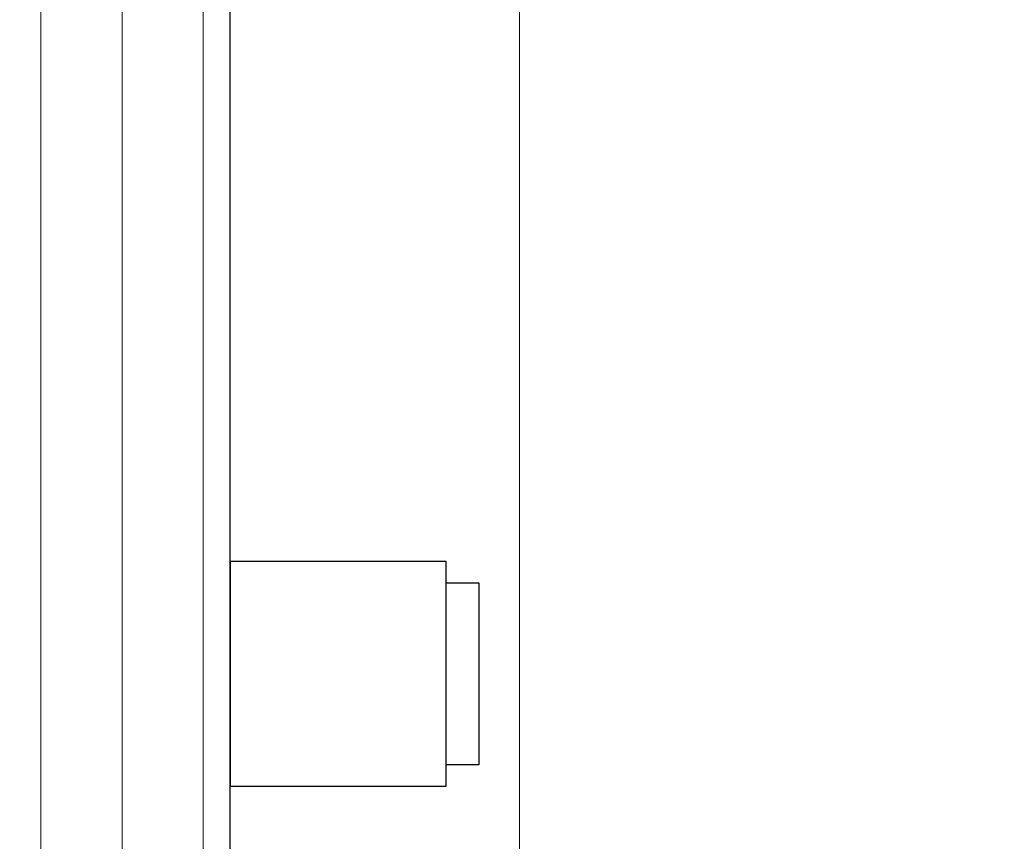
# Model space of a CAD drawing. Header units: millimetres. Extents: x -6792 to 22441, y -13430 to 4653.
# Tile 98 of 256: x -3684 to -3638, y -8059 to -8021. Entities that reach past the tile are written whole.
import ezdxf
from ezdxf import colors
from ezdxf.entities.mleader import LeaderData, LeaderLine
from ezdxf.math import Vec2, Vec3

# ---------------------------------------------------------------- set-up
doc = ezdxf.new("R2010")
doc.units = ezdxf.units.MM
doc.layers.add('_A_OCIEPLENIE_WNĘTRZA', color=7, linetype='BATTING', lineweight=0, true_color=0x595959)
for name, color, linetype, lineweight in [('_A_OPIS', 253, 'Continuous', 9), ('_A_ŚCIANY WEWNĘTRZNE', 7, 'Continuous', 13), ('drzwi', 30, 'Continuous', 20)]:
    doc.layers.add(name, color=color, linetype=linetype, lineweight=lineweight)
doc.layers.add('Wyposazenie Wew - Urzadzenia Sanitarne', color=6, linetype='Continuous')
doc.styles.get("Standard").update_dxf_attribs({"font": 'arial.ttf'})
doc.linetypes.add('BATTING', pattern='A,0.0001,-0.1,[134,ltypeshp.shx,S=0.1,R=0,X=-0.1,Y=0],-0.2,[134,ltypeshp.shx,S=0.1,R=180,X=0.1,Y=0],-0.1', length=0.4001)

# ---------------------------------------------------------------- blocks, each defined once
blk = doc.blocks.new('_Dot')
at = {"color": 0, "linetype": 'ByBlock', "lineweight": -2}
blk.add_line((-0.5, 0), (-1, 0), dxfattribs=at)
at = {"color": 0, "linetype": 'ByBlock', "const_width": 0.5}
blk.add_lwpolyline([(-0.25, 0, 1), (0.25, 0, 1)], format="xyb", close=True, dxfattribs=at)
blk = doc.blocks.new('MERIDA TOP-TOP')
blk.add_lwpolyline([(-5.2, 0), (-5.2, -10), (5.2, -10), (5.2, 0), (-5.2, 0)])
blk.add_lwpolyline([(-4.2, -10), (4.2, -10), (4.2, -11.5), (-4.2, -11.5)], close=True)

msp = doc.modelspace()

# ---------------------------------------------------------------- linework, layer by layer
at = {"layer": '_A_OCIEPLENIE_WNĘTRZA', "ltscale": 8}
msp.add_lwpolyline([(-3679.234, -7907.163), (-3679.234, -8171.72)], dxfattribs=at)
at = {"layer": '_A_ŚCIANY WEWNĘTRZNE', "color": 251, "linetype": 'Continuous'}
for points in [[(-3675.484, -7907.163), (-3675.484, -8171.72)], [(-3682.984, -7939.22), (-3682.984, -8171.72)]]:
    msp.add_lwpolyline(points, dxfattribs=at)
at = {"layer": '_A_ŚCIANY WEWNĘTRZNE', "ltscale": 20}
msp.add_lwpolyline([(-3674.234, -7907.163), (-3674.234, -8170.47)], dxfattribs=at)
msp.add_lwpolyline([(-3674.234, -7907.163), (-3674.234, -8170.47)], dxfattribs=at)
at = {"layer": 'drzwi', "color": 3}
msp.add_lwpolyline([(-3911.088, -7907.163), (-3660.846, -7907.163), (-3660.846, -8194.275), (-3911.088, -8194.275)], close=True, dxfattribs=at)
at = {"layer": 'Wyposazenie Wew - Urzadzenia Sanitarne'}
msp.add_lwpolyline([(-3660.846, -8170.47), (-3674.234, -8170.47), (-3674.234, -7907.163)], dxfattribs=at)

# ---------------------------------------------------------------- block references
at = {"layer": 'Wyposazenie Wew - Urzadzenia Sanitarne', "rotation": 89.99999999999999}
msp.add_blockref('MERIDA TOP-TOP', (-3674.234, -8051.535), dxfattribs=at)

# ---------------------------------------------------------------- leaders
at = {"layer": '_A_OPIS', "linetype": 'ByBlock'}
ml = msp.add_multileader_mtext('Standard', dxfattribs=at)
ml.set_content('COKOLIKI PRZYŚCIENNE O WYS. OK. 7-8 CM\\PZ PŁYTEK FORMATU 60X120CM CIĘTYCH\\PWZDŁUŻ NA 7-8 NP. OPTIMUM GRAND\\PCOLOURS GRAPHITE MAT FUGA 2 MM\\PO KOLORZE ZBLIŻONYM DO\\PPŁYTKI (GRAFIT)', color=256)
ml.set_leader_properties(color=256, linetype='ByLayer', lineweight=-1)
ml.set_arrow_properties(name='DOT')
ml.build(insert=Vec2(0, 0))
ml.multileader.update_dxf_attribs({"text_left_attachment_type": 6, "text_right_attachment_type": 5, "dogleg_length": 3, "arrow_head_size": 6})
ctx = ml.context
ctx.base_point, ctx.char_height, ctx.arrow_head_size, ctx.plane_origin, ctx.plane_x_axis, ctx.plane_y_axis = Vec3(-3480.999, -8148.037), 5, 6, Vec3(-4028.368, -7988.964), Vec3(0.00063, 1), Vec3(-1, 0.00063)
ctx.left_attachment, ctx.right_attachment = 6, 5
notes = []
notes.append((ctx, [(0, (1, 1, 0), (-3535.282, -7989.272), (-0.00063, -1), 5.014, [(0, [(-3444.609, -7989.332)], 0, [])])]))
ctx.mtext.insert, ctx.mtext.text_direction, ctx.mtext.rotation, ctx.mtext.line_spacing_factor, ctx.mtext.flow_direction = Vec3(-3474.433, -7996.324), Vec3(-0.00063, -1), 4.711759, 1.2, 5
for ctx, leaders in notes:
    for number, flags, end, landing, length, lines in leaders:
        leader = LeaderData()
        leader.index, (leader.has_last_leader_line, leader.has_dogleg_vector, leader.attachment_direction) = number, flags
        leader.last_leader_point, leader.dogleg_vector, leader.dogleg_length = Vec3(end), Vec3(landing), length
        for number, points, colour, breaks in lines:
            line = LeaderLine()
            line.index, line.vertices, line.color, line.breaks = number, Vec3.list(points), colors.encode_raw_color(colour), breaks
            leader.lines.append(line)
        ctx.leaders.append(leader)

doc.saveas('drawing.dxf')
